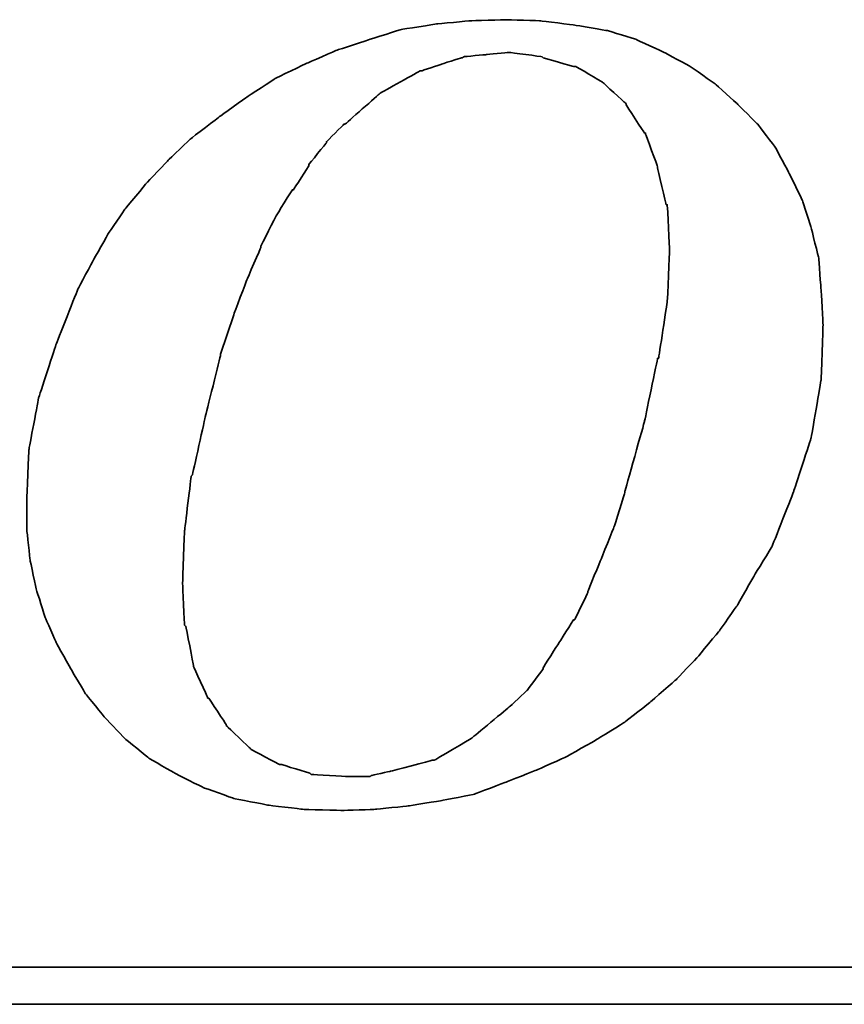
# Model space of a CAD drawing. Header units: millimetres. Extents: x 860 to 1264, y 477 to 609.
# Tile 41 of 49: x 1177.11 to 1179.95, y 516.15 to 519.54. Entities that reach past the tile are written whole.
import ezdxf

# ---------------------------------------------------------------- set-up
doc = ezdxf.new("R2010")
doc.units = ezdxf.units.MM
doc.layers.add('DIM', color=4, linetype='CONTINUOUS')
doc.layers.add('layer 1', color=7, linetype='CONTINUOUS')

# ---------------------------------------------------------------- blocks, each defined once
blk = doc.blocks.new('TBI MOTION logo(完整正式版)')
at = {"layer": 'layer 1', "color": 22, "lineweight": 35}
for points, knots in [([(35.79625, -6.98375), (35.79625, -6.98375), (36.23125, -7.43875), (36.23125, -7.43875), (36.23125, -7.43875), (36.23125, -7.43875), (36.75625, -7.87125), (36.75625, -7.87125), (36.75625, -7.87125), (36.75625, -7.87125), (37.33125, -8.20375), (37.33125, -8.20375), (37.33125, -8.20375), (37.33125, -8.20375), (37.95625, -8.51875), (37.95625, -8.51875), (37.95625, -8.51875), (37.95625, -8.51875), (38.62625, -8.75875), (38.62625, -8.75875), (38.62625, -8.75875), (38.62625, -8.75875), (39.37125, -8.90375), (39.37125, -8.90375), (39.37125, -8.90375), (39.37125, -8.90375), (40.14125, -8.99875), (40.14125, -8.99875), (40.14125, -8.99875), (40.14125, -8.99875), (41.02625, -9.02375), (41.02625, -9.02375), (41.02625, -9.02375), (41.02625, -9.02375), (41.74625, -8.99875), (41.74625, -8.99875), (41.74625, -8.99875), (41.74625, -8.99875), (42.46625, -8.92375), (42.46625, -8.92375), (42.46625, -8.92375), (42.46625, -8.92375), (43.21125, -8.80625), (43.21125, -8.80625), (43.21125, -8.80625), (43.21125, -8.80625), (43.93125, -8.66375), (43.93125, -8.66375), (43.93125, -8.66375), (43.93125, -8.66375), (44.62625, -8.39875), (44.62625, -8.39875), (44.62625, -8.39875), (44.62625, -8.39875), (45.29625, -8.13375), (45.29625, -8.13375), (45.29625, -8.13375), (45.29625, -8.13375), (45.94625, -7.84375), (45.94625, -7.84375), (45.94625, -7.84375), (45.94625, -7.84375), (46.61625, -7.46375), (46.61625, -7.46375), (46.61625, -7.46375), (46.61625, -7.46375), (47.24125, -7.07875), (47.24125, -7.07875), (47.24125, -7.07875), (47.24125, -7.07875), (47.81625, -6.62375), (47.81625, -6.62375), (47.81625, -6.62375), (47.81625, -6.62375), (48.36875, -6.14375), (48.36875, -6.14375), (48.36875, -6.14375), (48.36875, -6.14375), (48.84625, -5.64125), (48.84625, -5.64125), (48.84625, -5.64125), (48.84625, -5.64125), (49.32625, -5.06375), (49.32625, -5.06375), (49.32625, -5.06375), (49.32625, -5.06375), (49.71125, -4.51374), (49.71125, -4.51374), (49.71125, -4.51374), (49.71125, -4.51374), (50.09625, -3.83874), (50.09625, -3.83874), (50.09625, -3.83874), (50.09625, -3.83874), (50.48125, -3.21374), (50.48125, -3.21374), (50.48125, -3.21374), (50.48125, -3.21374), (50.96125, -1.99125), (50.96125, -1.99125), (50.96125, -1.99125), (50.96125, -1.99125), (51.34375, -0.81875), (51.34375, -0.81875), (51.34375, -0.81875), (51.34375, -0.81875), (51.56125, 0.45624), (51.56125, 0.45624), (51.56125, 0.45624), (51.56125, 0.45624), (51.60625, 1.67624), (51.60625, 1.67624), (51.60625, 1.67624), (51.60625, 1.67624), (51.56125, 2.44625), (51.56125, 2.44625), (51.56125, 2.44625), (51.56125, 2.44625), (51.51125, 3.14125), (51.51125, 3.14125), (51.51125, 3.14125), (51.51125, 3.14125), (51.34375, 3.81125), (51.34375, 3.81125), (51.34375, 3.81125), (51.34375, 3.81125), (51.15125, 4.41125), (51.15125, 4.41125), (51.15125, 4.41125), (51.15125, 4.41125), (50.86125, 5.01125), (50.86125, 5.01125), (50.86125, 5.01125), (50.86125, 5.01125), (50.55125, 5.58875), (50.55125, 5.58875), (50.55125, 5.58875), (50.55125, 5.58875), (50.16625, 6.09125), (50.16625, 6.09125), (50.16625, 6.09125), (50.16625, 6.09125), (49.71125, 6.54875), (49.71125, 6.54875), (49.71125, 6.54875), (49.71125, 6.54875), (49.23125, 6.98125), (49.23125, 6.98125), (49.23125, 6.98125), (49.23125, 6.98125), (48.67875, 7.36625), (48.67875, 7.36625), (48.67875, 7.36625), (48.67875, 7.36625), (48.10375, 7.67625), (48.10375, 7.67625), (48.10375, 7.67625), (48.10375, 7.67625), (47.48125, 7.96375), (47.48125, 7.96375), (47.48125, 7.96375), (47.48125, 7.96375), (46.85625, 8.15625), (46.85625, 8.15625), (46.85625, 8.15625), (46.85625, 8.15625), (46.13625, 8.27624), (46.13625, 8.27624), (46.13625, 8.27624), (46.13625, 8.27624), (45.39125, 8.37125), (45.39125, 8.37125), (45.39125, 8.37125), (45.39125, 8.37125), (44.62625, 8.39624), (44.62625, 8.39624), (44.62625, 8.39624), (44.62625, 8.39624), (43.83625, 8.37125), (43.83625, 8.37125), (43.83625, 8.37125), (43.83625, 8.37125), (43.09125, 8.30125), (43.09125, 8.30125), (43.09125, 8.30125), (43.09125, 8.30125), (42.32125, 8.18125), (42.32125, 8.18125), (42.32125, 8.18125), (42.32125, 8.18125), (41.62875, 7.96375), (41.62875, 7.96375), (41.62875, 7.96375), (41.62875, 7.96375), (40.90625, 7.72625), (40.90625, 7.72625), (40.90625, 7.72625), (40.90625, 7.72625), (40.23624, 7.43625), (40.23624, 7.43625), (40.23624, 7.43625), (40.23624, 7.43625), (39.54124, 7.10125), (39.54124, 7.10125), (39.54124, 7.10125), (39.54124, 7.10125), (38.91625, 6.69125), (38.91625, 6.69125), (38.91625, 6.69125), (38.91625, 6.69125), (38.31625, 6.26125), (38.31625, 6.26125), (38.31625, 6.26125), (38.31625, 6.26125), (37.69125, 5.78125), (37.69125, 5.78125), (37.69125, 5.78125), (37.69125, 5.78125), (37.18625, 5.30125), (37.18625, 5.30125), (37.18625, 5.30125), (37.18625, 5.30125), (36.70625, 4.79624), (36.70625, 4.79624), (36.70625, 4.79624), (36.70625, 4.79624), (36.23125, 4.22125), (36.23125, 4.22125), (36.23125, 4.22125), (36.23125, 4.22125), (35.87124, 3.69375), (35.87124, 3.69375), (35.87124, 3.69375), (35.87124, 3.69375), (35.53125, 3.09125), (35.53125, 3.09125), (35.53125, 3.09125), (35.53125, 3.09125), (35.19875, 2.47125), (35.19875, 2.47125), (35.19875, 2.47125), (35.19875, 2.47125), (34.71625, 1.24625), (34.71625, 1.24625), (34.71625, 1.24625), (34.71625, 1.24625), (34.33125, 0.06874), (34.33125, 0.06874), (34.33125, 0.06874), (34.33125, 0.06874), (34.11625, -1.07875), (34.11625, -1.07875), (34.11625, -1.07875), (34.11625, -1.07875), (34.07125, -2.15875), (34.07125, -2.15875), (34.07125, -2.15875), (34.07125, -2.15875), (34.07125, -2.85375), (34.07125, -2.85375), (34.07125, -2.85375), (34.07125, -2.85375), (34.14125, -3.50375), (34.14125, -3.50375), (34.14125, -3.50375), (34.14125, -3.50375), (34.28625, -4.17375), (34.28625, -4.17375), (34.28625, -4.17375), (34.28625, -4.17375), (34.47625, -4.77624), (34.47625, -4.77624), (34.47625, -4.77624), (34.47625, -4.77624), (34.71625, -5.32625), (34.71625, -5.32625), (34.71625, -5.32625), (34.71625, -5.32625), (35.05375, -5.92875), (35.05375, -5.92875), (35.05375, -5.92875), (35.05375, -5.92875), (35.36375, -6.45375), (35.36375, -6.45375), (35.36375, -6.45375), (35.36375, -6.45375), (35.79625, -6.98375), (35.79625, -6.98375)], [0, 0, 0, 0, 0.01388889, 0.01388889, 0.01388889, 0.0138889, 0.02777778, 0.02777778, 0.02777778, 0.02777779, 0.04166667, 0.04166667, 0.04166667, 0.04166668, 0.05555556, 0.05555556, 0.05555556, 0.05555557, 0.06944444, 0.06944444, 0.06944444, 0.06944445, 0.08333333, 0.08333333, 0.08333333, 0.08333334, 0.09722222, 0.09722222, 0.09722222, 0.09722223, 0.11111111, 0.11111111, 0.11111111, 0.11111112, 0.125, 0.125, 0.125, 0.12500001, 0.13888889, 0.13888889, 0.13888889, 0.1388889, 0.15277778, 0.15277778, 0.15277778, 0.15277779, 0.16666667, 0.16666667, 0.16666667, 0.16666668, 0.18055556, 0.18055556, 0.18055556, 0.18055557, 0.19444444, 0.19444444, 0.19444444, 0.19444445, 0.20833333, 0.20833333, 0.20833333, 0.20833334, 0.22222222, 0.22222222, 0.22222222, 0.22222223, 0.23611111, 0.23611111, 0.23611111, 0.23611112, 0.25, 0.25, 0.25, 0.25000001, 0.26388889, 0.26388889, 0.26388889, 0.2638889, 0.27777778, 0.27777778, 0.27777778, 0.27777779, 0.29166667, 0.29166667, 0.29166667, 0.29166668, 0.30555556, 0.30555556, 0.30555556, 0.30555557, 0.31944444, 0.31944444, 0.31944444, 0.31944445, 0.33333333, 0.33333333, 0.33333333, 0.33333334, 0.34722222, 0.34722222, 0.34722222, 0.34722223, 0.36111111, 0.36111111, 0.36111111, 0.36111112, 0.375, 0.375, 0.375, 0.37500001, 0.38888889, 0.38888889, 0.38888889, 0.3888889, 0.40277778, 0.40277778, 0.40277778, 0.40277779, 0.41666667, 0.41666667, 0.41666667, 0.41666668, 0.43055556, 0.43055556, 0.43055556, 0.43055557, 0.44444444, 0.44444444, 0.44444444, 0.44444445, 0.45833333, 0.45833333, 0.45833333, 0.45833334, 0.47222222, 0.47222222, 0.47222222, 0.47222223, 0.48611111, 0.48611111, 0.48611111, 0.48611112, 0.5, 0.5, 0.5, 0.50000001, 0.51388889, 0.51388889, 0.51388889, 0.5138889, 0.52777778, 0.52777778, 0.52777778, 0.52777779, 0.54166667, 0.54166667, 0.54166667, 0.54166668, 0.55555556, 0.55555556, 0.55555556, 0.55555557, 0.56944444, 0.56944444, 0.56944444, 0.56944445, 0.58333333, 0.58333333, 0.58333333, 0.58333334, 0.59722222, 0.59722222, 0.59722222, 0.59722223, 0.61111111, 0.61111111, 0.61111111, 0.61111112, 0.625, 0.625, 0.625, 0.62500001, 0.63888889, 0.63888889, 0.63888889, 0.6388889, 0.65277778, 0.65277778, 0.65277778, 0.65277779, 0.66666667, 0.66666667, 0.66666667, 0.66666668, 0.68055556, 0.68055556, 0.68055556, 0.68055557, 0.69444444, 0.69444444, 0.69444444, 0.69444445, 0.70833333, 0.70833333, 0.70833333, 0.70833334, 0.72222222, 0.72222222, 0.72222222, 0.72222223, 0.73611111, 0.73611111, 0.73611111, 0.73611112, 0.75, 0.75, 0.75, 0.75000001, 0.76388889, 0.76388889, 0.76388889, 0.7638889, 0.77777778, 0.77777778, 0.77777778, 0.77777779, 0.79166667, 0.79166667, 0.79166667, 0.79166668, 0.80555556, 0.80555556, 0.80555556, 0.80555557, 0.81944444, 0.81944444, 0.81944444, 0.81944445, 0.83333333, 0.83333333, 0.83333333, 0.83333334, 0.84722222, 0.84722222, 0.84722222, 0.84722223, 0.86111111, 0.86111111, 0.86111111, 0.86111112, 0.875, 0.875, 0.875, 0.87500001, 0.88888889, 0.88888889, 0.88888889, 0.8888889, 0.90277778, 0.90277778, 0.90277778, 0.90277779, 0.91666667, 0.91666667, 0.91666667, 0.91666668, 0.93055556, 0.93055556, 0.93055556, 0.93055557, 0.94444444, 0.94444444, 0.94444444, 0.94444445, 0.95833333, 0.95833333, 0.95833333, 0.95833334, 0.97222222, 0.97222222, 0.97222222, 0.97222223, 0.98611111, 0.98611111, 0.98611111, 0.98611112, 1, 1, 1, 1]), ([(38.33875, 1.03124), (38.33875, 1.03124), (38.62625, 1.89625), (38.62625, 1.89625), (38.62625, 1.89625), (38.62625, 1.89625), (38.91625, 2.66375), (38.91625, 2.66375), (38.91625, 2.66375), (38.91625, 2.66375), (39.22625, 3.38125), (39.22625, 3.38125), (39.22625, 3.38125), (39.22625, 3.38125), (39.22625, 3.40624), (39.22625, 3.40624), (39.22625, 3.40624), (39.22625, 3.40624), (39.56124, 4.07624), (39.56124, 4.07624), (39.56124, 4.07624), (39.56124, 4.07624), (39.92125, 4.65125), (39.92125, 4.65125), (39.92125, 4.65125), (39.92125, 4.65125), (39.94625, 4.65125), (39.94625, 4.65125), (39.94625, 4.65125), (39.94625, 4.65125), (40.28125, 5.17875), (40.28125, 5.17875), (40.28125, 5.17875), (40.28125, 5.17875), (40.28125, 5.20375), (40.28125, 5.20375), (40.28125, 5.20375), (40.28125, 5.20375), (40.66875, 5.68625), (40.66875, 5.68625), (40.66875, 5.68625), (40.66875, 5.68625), (40.66875, 5.70625), (40.66875, 5.70625), (40.66875, 5.70625), (40.66875, 5.70625), (41.05124, 6.09125), (41.05124, 6.09125), (41.05124, 6.09125), (41.05124, 6.09125), (41.07625, 6.09125), (41.07625, 6.09125), (41.07625, 6.09125), (41.07625, 6.09125), (41.84125, 6.76625), (41.84125, 6.76625), (41.84125, 6.76625), (41.84125, 6.76625), (41.86625, 6.78625), (41.86625, 6.78625), (41.86625, 6.78625), (41.86625, 6.78625), (42.73125, 7.26624), (42.73125, 7.26624), (42.73125, 7.26624), (42.73125, 7.26624), (42.75625, 7.26624), (42.75625, 7.26624), (42.75625, 7.26624), (42.75625, 7.26624), (43.18625, 7.41125), (43.18625, 7.41125), (43.18625, 7.41125), (43.18625, 7.41125), (43.64125, 7.55625), (43.64125, 7.55625), (43.64125, 7.55625), (43.64125, 7.55625), (43.66625, 7.55625), (43.66625, 7.55625), (43.66625, 7.55625), (43.66625, 7.55625), (43.69125, 7.58124), (43.69125, 7.58124), (43.69125, 7.58124), (43.69125, 7.58124), (44.19125, 7.62625), (44.19125, 7.62625), (44.19125, 7.62625), (44.19125, 7.62625), (44.67125, 7.67625), (44.67125, 7.67625), (44.67125, 7.67625), (44.67125, 7.67625), (44.69625, 7.67625), (44.69625, 7.67625), (44.69625, 7.67625), (44.69625, 7.67625), (45.41875, 7.58124), (45.41875, 7.58124), (45.41875, 7.58124), (45.41875, 7.58124), (45.44125, 7.55625), (45.44125, 7.55625), (45.44125, 7.55625), (45.44125, 7.55625), (46.11125, 7.36625), (46.11125, 7.36625), (46.11125, 7.36625), (46.11125, 7.36625), (46.13625, 7.36625), (46.13625, 7.36625), (46.13625, 7.36625), (46.13625, 7.36625), (46.15875, 7.36625), (46.15875, 7.36625), (46.15875, 7.36625), (46.15875, 7.36625), (46.73625, 7.02624), (46.73625, 7.02624), (46.73625, 7.02624), (46.73625, 7.02624), (46.76125, 7.00624), (46.76125, 7.00624), (46.76125, 7.00624), (46.76125, 7.00624), (47.24125, 6.57124), (47.24125, 6.57124), (47.24125, 6.57124), (47.24125, 6.57124), (47.26625, 6.54875), (47.26625, 6.54875), (47.26625, 6.54875), (47.26625, 6.54875), (47.26625, 6.52375), (47.26625, 6.52375), (47.26625, 6.52375), (47.26625, 6.52375), (47.67375, 5.89875), (47.67375, 5.89875), (47.67375, 5.89875), (47.67375, 5.89875), (47.69625, 5.89875), (47.69625, 5.89875), (47.69625, 5.89875), (47.69625, 5.89875), (47.69625, 5.87625), (47.69625, 5.87625), (47.69625, 5.87625), (47.69625, 5.87625), (47.96125, 5.15625), (47.96125, 5.15625), (47.96125, 5.15625), (47.96125, 5.15625), (47.96125, 5.13125), (47.96125, 5.13125), (47.96125, 5.13125), (47.96125, 5.13125), (48.15125, 4.31875), (48.15125, 4.31875), (48.15125, 4.31875), (48.15125, 4.31875), (48.17625, 4.31875), (48.17625, 4.31875), (48.17625, 4.31875), (48.17625, 4.31875), (48.17625, 4.29125), (48.17625, 4.29125), (48.17625, 4.29125), (48.17625, 4.29125), (48.22625, 3.33125), (48.22625, 3.33125), (48.22625, 3.33125), (48.22625, 3.33125), (48.22625, 3.30875), (48.22625, 3.30875), (48.22625, 3.30875), (48.22625, 3.30875), (48.17625, 2.20624), (48.17625, 2.20624), (48.17625, 2.20624), (48.17625, 2.20624), (48.17625, 2.18124), (48.17625, 2.18124), (48.17625, 2.18124), (48.17625, 2.18124), (47.98375, 0.93624), (47.98375, 0.93624), (47.98375, 0.93624), (47.98375, 0.93624), (47.96125, 0.93624), (47.96125, 0.93624), (47.96125, 0.93624), (47.96125, 0.93624), (47.67375, -0.45874), (47.67375, -0.45874), (47.67375, -0.45874), (47.67375, -0.45874), (47.24125, -1.99125), (47.24125, -1.99125), (47.24125, -1.99125), (47.24125, -1.99125), (47.24125, -2.01874), (47.24125, -2.01874), (47.24125, -2.01874), (47.24125, -2.01874), (47.00125, -2.78375), (47.00125, -2.78375), (47.00125, -2.78375), (47.00125, -2.78375), (46.71125, -3.50375), (46.71125, -3.50375), (46.71125, -3.50375), (46.71125, -3.50375), (46.42625, -4.19875), (46.42625, -4.19875), (46.42625, -4.19875), (46.42625, -4.19875), (46.42625, -4.22375), (46.42625, -4.22375), (46.42625, -4.22375), (46.42625, -4.22375), (46.13625, -4.82374), (46.13625, -4.82374), (46.13625, -4.82374), (46.13625, -4.82374), (46.11125, -4.82374), (46.11125, -4.82374), (46.11125, -4.82374), (46.11125, -4.82374), (45.77625, -5.35125), (45.77625, -5.35125), (45.77625, -5.35125), (45.77625, -5.35125), (45.44125, -5.87875), (45.44125, -5.87875), (45.44125, -5.87875), (45.44125, -5.87875), (45.44125, -5.90375), (45.44125, -5.90375), (45.44125, -5.90375), (45.44125, -5.90375), (45.10625, -6.35875), (45.10625, -6.35875), (45.10625, -6.35875), (45.10625, -6.35875), (45.08125, -6.38375), (45.08125, -6.38375), (45.08125, -6.38375), (45.08125, -6.38375), (44.69625, -6.74375), (44.69625, -6.74375), (44.69625, -6.74375), (44.69625, -6.74375), (43.88375, -7.41625), (43.88375, -7.41625), (43.88375, -7.41625), (43.88375, -7.41625), (43.85625, -7.43875), (43.85625, -7.43875), (43.85625, -7.43875), (43.85625, -7.43875), (43.04125, -7.91875), (43.04125, -7.91875), (43.04125, -7.91875), (43.04125, -7.91875), (43.01625, -7.91875), (43.01625, -7.91875), (43.01625, -7.91875), (43.01625, -7.91875), (42.99625, -7.91875), (42.99625, -7.91875), (42.99625, -7.91875), (42.99625, -7.91875), (42.08125, -8.15875), (42.08125, -8.15875), (42.08125, -8.15875), (42.08125, -8.15875), (41.65125, -8.25625), (41.65125, -8.25625), (41.65125, -8.25625), (41.65125, -8.25625), (41.62875, -8.27875), (41.62875, -8.27875), (41.62875, -8.27875), (41.62875, -8.27875), (41.60125, -8.27875), (41.60125, -8.27875), (41.60125, -8.27875), (41.60125, -8.27875), (41.12125, -8.27875), (41.12125, -8.27875), (41.12125, -8.27875), (41.12125, -8.27875), (40.35624, -8.23125), (40.35624, -8.23125), (40.35624, -8.23125), (40.35624, -8.23125), (40.33125, -8.23125), (40.33125, -8.23125), (40.33125, -8.23125), (40.33125, -8.23125), (40.30625, -8.20375), (40.30625, -8.20375), (40.30625, -8.20375), (40.30625, -8.20375), (39.68375, -8.01375), (39.68375, -8.01375), (39.68375, -8.01375), (39.68375, -8.01375), (39.66124, -8.01375), (39.66124, -8.01375), (39.66124, -8.01375), (39.66124, -8.01375), (39.63625, -8.01375), (39.63625, -8.01375), (39.63625, -8.01375), (39.63625, -8.01375), (39.01125, -7.67875), (39.01125, -7.67875), (39.01125, -7.67875), (39.01125, -7.67875), (38.98875, -7.65375), (38.98875, -7.65375), (38.98875, -7.65375), (38.98875, -7.65375), (38.48625, -7.17375), (38.48625, -7.17375), (38.48625, -7.17375), (38.48625, -7.17375), (38.45875, -7.14875), (38.45875, -7.14875), (38.45875, -7.14875), (38.45875, -7.14875), (38.45875, -7.12875), (38.45875, -7.12875), (38.45875, -7.12875), (38.45875, -7.12875), (38.07625, -6.54875), (38.07625, -6.54875), (38.07625, -6.54875), (38.07625, -6.54875), (38.05125, -6.54875), (38.05125, -6.54875), (38.05125, -6.54875), (38.05125, -6.54875), (38.05125, -6.52875), (38.05125, -6.52875), (38.05125, -6.52875), (38.05125, -6.52875), (37.74125, -5.85375), (37.74125, -5.85375), (37.74125, -5.85375), (37.74125, -5.85375), (37.74125, -5.82875), (37.74125, -5.82875), (37.74125, -5.82875), (37.74125, -5.82875), (37.57375, -4.96875), (37.57375, -4.96875), (37.57375, -4.96875), (37.57375, -4.96875), (37.54625, -4.94375), (37.54625, -4.94375), (37.54625, -4.94375), (37.54625, -4.94375), (37.50125, -4.03375), (37.50125, -4.03375), (37.50125, -4.03375), (37.50125, -4.03375), (37.50125, -4.00875), (37.50125, -4.00875), (37.50125, -4.00875), (37.50125, -4.00875), (37.54625, -2.85375), (37.54625, -2.85375), (37.54625, -2.85375), (37.54625, -2.85375), (37.69125, -1.65875), (37.69125, -1.65875), (37.69125, -1.65875), (37.69125, -1.65875), (37.71624, -1.63375), (37.71624, -1.63375), (37.71624, -1.63375), (37.71624, -1.63375), (38.00375, -0.33875), (38.00375, -0.33875), (38.00375, -0.33875), (38.00375, -0.33875), (38.33875, 1.00624), (38.33875, 1.00624), (38.33875, 1.00624), (38.33875, 1.00624), (38.33875, 1.03124), (38.33875, 1.03124)], [0, 0, 0, 0, 0.01010101, 0.01010101, 0.01010101, 0.01010102, 0.02020202, 0.02020202, 0.02020202, 0.02020203, 0.03030303, 0.03030303, 0.03030303, 0.03030304, 0.04040404, 0.04040404, 0.04040404, 0.04040405, 0.05050505, 0.05050505, 0.05050505, 0.05050506, 0.06060606, 0.06060606, 0.06060606, 0.06060607, 0.07070707, 0.07070707, 0.07070707, 0.07070708, 0.08080808, 0.08080808, 0.08080808, 0.08080809, 0.09090909, 0.09090909, 0.09090909, 0.0909091, 0.1010101, 0.1010101, 0.1010101, 0.10101011, 0.11111111, 0.11111111, 0.11111111, 0.11111112, 0.12121212, 0.12121212, 0.12121212, 0.12121213, 0.13131313, 0.13131313, 0.13131313, 0.13131314, 0.14141414, 0.14141414, 0.14141414, 0.14141415, 0.15151515, 0.15151515, 0.15151515, 0.15151516, 0.16161616, 0.16161616, 0.16161616, 0.16161617, 0.17171717, 0.17171717, 0.17171717, 0.17171718, 0.18181818, 0.18181818, 0.18181818, 0.18181819, 0.19191919, 0.19191919, 0.19191919, 0.1919192, 0.2020202, 0.2020202, 0.2020202, 0.20202021, 0.21212121, 0.21212121, 0.21212121, 0.21212122, 0.22222222, 0.22222222, 0.22222222, 0.22222223, 0.23232323, 0.23232323, 0.23232323, 0.23232324, 0.24242424, 0.24242424, 0.24242424, 0.24242425, 0.25252525, 0.25252525, 0.25252525, 0.25252526, 0.26262626, 0.26262626, 0.26262626, 0.26262627, 0.27272727, 0.27272727, 0.27272727, 0.27272728, 0.28282828, 0.28282828, 0.28282828, 0.28282829, 0.29292929, 0.29292929, 0.29292929, 0.2929293, 0.3030303, 0.3030303, 0.3030303, 0.30303031, 0.31313131, 0.31313131, 0.31313131, 0.31313132, 0.32323232, 0.32323232, 0.32323232, 0.32323233, 0.33333333, 0.33333333, 0.33333333, 0.33333334, 0.34343434, 0.34343434, 0.34343434, 0.34343435, 0.35353535, 0.35353535, 0.35353535, 0.35353536, 0.36363636, 0.36363636, 0.36363636, 0.36363637, 0.37373737, 0.37373737, 0.37373737, 0.37373738, 0.38383838, 0.38383838, 0.38383838, 0.38383839, 0.39393939, 0.39393939, 0.39393939, 0.3939394, 0.4040404, 0.4040404, 0.4040404, 0.40404041, 0.41414141, 0.41414141, 0.41414141, 0.41414142, 0.42424242, 0.42424242, 0.42424242, 0.42424243, 0.43434343, 0.43434343, 0.43434343, 0.43434344, 0.44444444, 0.44444444, 0.44444444, 0.44444445, 0.45454545, 0.45454545, 0.45454545, 0.45454546, 0.46464646, 0.46464646, 0.46464646, 0.46464647, 0.47474747, 0.47474747, 0.47474747, 0.47474748, 0.48484848, 0.48484848, 0.48484848, 0.48484849, 0.49494949, 0.49494949, 0.49494949, 0.4949495, 0.50505051, 0.50505051, 0.50505051, 0.50505052, 0.51515152, 0.51515152, 0.51515152, 0.51515153, 0.52525253, 0.52525253, 0.52525253, 0.52525254, 0.53535354, 0.53535354, 0.53535354, 0.53535355, 0.54545455, 0.54545455, 0.54545455, 0.54545456, 0.55555556, 0.55555556, 0.55555556, 0.55555557, 0.56565657, 0.56565657, 0.56565657, 0.56565658, 0.57575758, 0.57575758, 0.57575758, 0.57575759, 0.58585859, 0.58585859, 0.58585859, 0.5858586, 0.5959596, 0.5959596, 0.5959596, 0.59595961, 0.60606061, 0.60606061, 0.60606061, 0.60606062, 0.61616162, 0.61616162, 0.61616162, 0.61616163, 0.62626263, 0.62626263, 0.62626263, 0.62626264, 0.63636364, 0.63636364, 0.63636364, 0.63636365, 0.64646465, 0.64646465, 0.64646465, 0.64646466, 0.65656566, 0.65656566, 0.65656566, 0.65656567, 0.66666667, 0.66666667, 0.66666667, 0.66666668, 0.67676768, 0.67676768, 0.67676768, 0.67676769, 0.68686869, 0.68686869, 0.68686869, 0.6868687, 0.6969697, 0.6969697, 0.6969697, 0.69696971, 0.70707071, 0.70707071, 0.70707071, 0.70707072, 0.71717172, 0.71717172, 0.71717172, 0.71717173, 0.72727273, 0.72727273, 0.72727273, 0.72727274, 0.73737374, 0.73737374, 0.73737374, 0.73737375, 0.74747475, 0.74747475, 0.74747475, 0.74747476, 0.75757576, 0.75757576, 0.75757576, 0.75757577, 0.76767677, 0.76767677, 0.76767677, 0.76767678, 0.77777778, 0.77777778, 0.77777778, 0.77777779, 0.78787879, 0.78787879, 0.78787879, 0.7878788, 0.7979798, 0.7979798, 0.7979798, 0.79797981, 0.80808081, 0.80808081, 0.80808081, 0.80808082, 0.81818182, 0.81818182, 0.81818182, 0.81818183, 0.82828283, 0.82828283, 0.82828283, 0.82828284, 0.83838384, 0.83838384, 0.83838384, 0.83838385, 0.84848485, 0.84848485, 0.84848485, 0.84848486, 0.85858586, 0.85858586, 0.85858586, 0.85858587, 0.86868687, 0.86868687, 0.86868687, 0.86868688, 0.87878788, 0.87878788, 0.87878788, 0.87878789, 0.88888889, 0.88888889, 0.88888889, 0.8888889, 0.8989899, 0.8989899, 0.8989899, 0.89898991, 0.90909091, 0.90909091, 0.90909091, 0.90909092, 0.91919192, 0.91919192, 0.91919192, 0.91919193, 0.92929293, 0.92929293, 0.92929293, 0.92929294, 0.93939394, 0.93939394, 0.93939394, 0.93939395, 0.94949495, 0.94949495, 0.94949495, 0.94949496, 0.95959596, 0.95959596, 0.95959596, 0.95959597, 0.96969697, 0.96969697, 0.96969697, 0.96969698, 0.97979798, 0.97979798, 0.97979798, 0.97979799, 0.98989899, 0.98989899, 0.98989899, 0.989899, 1, 1, 1, 1]), ([(75.90875, -9.47875), (75.90875, -9.47875), (75.90875, -12.28625), (75.90875, -12.28625), (75.90875, -12.28625), (75.90875, -12.28625), (75.90875, -12.47875), (75.90875, -12.47875), (75.90875, -12.47875), (75.90875, -12.47875), (75.71625, -12.47875), (75.71625, -12.47875), (75.71625, -12.47875), (75.71625, -12.47875), (-88.32875, -12.47875), (-88.32875, -12.47875), (-88.32875, -12.47875), (-88.32875, -12.47875), (-88.32875, -13.29375), (-88.32875, -13.29375), (-88.32875, -13.29375), (-88.32875, -13.29375), (82.89125, -13.29375), (82.89125, -13.29375), (82.89125, -13.29375), (82.89125, -13.29375), (75.90875, -9.47875), (75.90875, -9.47875)], [0, 0, 0, 0, 0.14285714, 0.14285714, 0.14285714, 0.14285715, 0.28571429, 0.28571429, 0.28571429, 0.2857143, 0.42857143, 0.42857143, 0.42857143, 0.42857144, 0.57142857, 0.57142857, 0.57142857, 0.57142858, 0.71428571, 0.71428571, 0.71428571, 0.71428572, 0.85714286, 0.85714286, 0.85714286, 0.85714287, 1, 1, 1, 1])]:
    blk.add_open_spline(points, degree=3, knots=knots, dxfattribs=at)

msp = doc.modelspace()

# ---------------------------------------------------------------- block references
at = {"layer": 'DIM', "color": 7, "xscale": 0.1563722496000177, "yscale": 0.1563722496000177, "zscale": 0.1563722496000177}
msp.add_blockref('TBI MOTION logo(完整正式版)', (1171.8048, 518.2302), dxfattribs=at)

doc.saveas('drawing.dxf')
